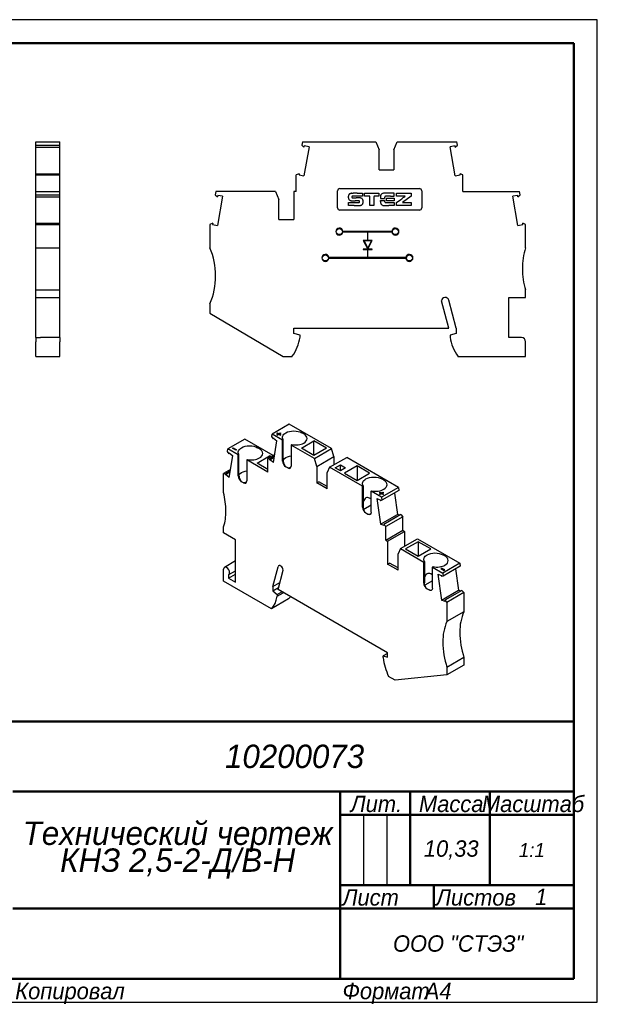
# Model space of a CAD drawing. Header units: millimetres. Extents: x -4 to 293, y -1 to 209.
# Tile 2 of 2: x 170 to 293, y -1 to 209. Entities that reach past the tile are written whole.
import ezdxf

# ---------------------------------------------------------------- set-up
doc = ezdxf.new("R2010")
doc.units = ezdxf.units.MM

# ---------------------------------------------------------------- blocks, each defined once
blk = doc.blocks.new('_FR1Страница_1')
at = {"color": 7, "linetype": 'Continuous', "lineweight": 25}
for p, q in [((293.33, 209.29), (-3.67, 209.29)), ((293.33, -0.71), (293.33, 209.29)), ((243.33, 39.29), (243.33, 24.29)), ((248.33, 39.29), (248.33, 24.29)), ((238.33, 19.29), (288.33, 19.29)), ((258.33, 19.29), (258.33, 19.29)), ((-3.67, -0.71), (293.33, -0.71))]:
    blk.add_line(p, q, dxfattribs=at)
at = {"color": 7, "linetype": 'Continuous', "lineweight": 50}
for p, q in [((16.33, 204.29), (288.33, 204.29)), ((288.33, 204.29), (288.33, 4.29)), ((103.33, 59.29), (288.33, 59.29)), ((168.33, 44.29), (288.33, 44.29)), ((238.33, 44.29), (238.33, 4.29)), ((253.33, 44.29), (253.33, 24.29)), ((270.33, 44.29), (270.33, 24.29)), ((238.33, 39.29), (288.33, 39.29)), ((238.33, 24.29), (288.33, 24.29)), ((258.33, 24.29), (258.33, 19.29)), ((168.33, 19.29), (288.33, 19.29)), ((288.33, 4.29), (16.33, 4.29))]:
    blk.add_line(p, q, dxfattribs=at)
at = {"color": 7}
for s, insert, char_height, width, attachment_point in [('\\pl0.5;{\\fT-FLEX Type A|b0|i1;\\l\\C250;10200073 \\P}', (228.33, 51.79), 5, 122.5, 5), ('\\pl0.5;{\\fT-FLEX Type A|b0|i1;\\l\\C250;Лит.\\P}', (245.83, 43.415), 3.5, 16.75, 2), ('\\pl0.5;{\\fT-FLEX Type A|b0|i1;\\l\\C250;Масса\\P}', (261.83, 43.415), 3.5, 18.75, 2), ('\\pl0.5;{\\fT-FLEX Type A|b0|i1;\\l\\C250;Масштаб\\P}', (279.33, 43.415), 3.5, 19.75, 2), ('\\pl0.5;{\\fT-FLEX Type A|b0|i1;\\l\\C250;10,33\\P}', (261.83, 31.79), 3.5, 18.75, 5), ('{\\fT-FLEX Type A|b0|i1;\\l\\C250;1:1\\P}', (279.33, 31.79), 3, 19.5, 5), ('\\pl0.5;{\\fT-FLEX Type A|b0|i1;\\l\\C250;\\H0.857143x;\\P}', (279.33, 31.79), 3.5, 19.75, 5), ('\\pl0.5;{\\fT-FLEX Type A|b0|i1;\\l\\C250;Лист\\P}', (238.33, 23.415), 3.5, 11.75, 1), ('\\pl0.5;{\\fT-FLEX Type A|b0|i1;\\l\\C250;\\H0.857143x;\\P}', (253.33, 23.415), 3.5, 11.75, 2), ('\\pl0.5;{\\fT-FLEX Type A|b0|i1;\\l\\C250;Листов\\P}', (258.33, 23.415), 3.5, 17.75, 1), ('{\\fT-FLEX Type A|b0|i1;\\l\\C250;1\\P}', (281.33, 21.79), 3.5, 15.75, 5), ('\\pl0.5;{\\fT-FLEX Type A|b0|i1;\\l\\C250;\\H0.857143x;\\P}', (281.33, 23.415), 3.5, 15.75, 2), ('{\\fT-FLEX Type A|b0|i1;\\l\\C250;\\P}', (253.33, 21.79), 3.5, 11.75, 5), ('{\\fT-FLEX Type A|b0|i1;\\l\\C250;}', (203.33, 19.29), 3, 71.5, 5), ('\\pl0.5;{\\fT-FLEX Type A|b0|i1;\\l\\C250;ООО "СТЭЗ"\\P}', (263.33, 11.79), 3.5, 51.75, 5), ('\\pl0.5;{\\fT-FLEX Type A|b0|i1;\\l\\C250;Копировал\\P}', (168.33, 3.415), 3.5, 23.566, 1), ('\\pl0.5;{\\fT-FLEX Type A|b0|i1;\\l\\C250;\\P}', (190.146, 3.415), 3.5, 40.967, 1), ('\\pl0.5;{\\fT-FLEX Type A|b0|i1;\\l\\C250;Формат\\P}', (238.33, 3.415), 3.5, 18.675, 1), ('\\pl0.5;{\\fT-FLEX Type A|b0|i1;\\l\\C250;\\P}', (255.255, 3.415), 3.5, 9.825, 1), ('{\\fT-FLEX Type A|b0|i1;\\l\\C250;A4\\P}', (259.293, 3.415), 3.5, 9.825, 2)]:
    blk.add_mtext(s, dxfattribs=dict(at, insert=insert, char_height=char_height, width=width, attachment_point=attachment_point))
at = {"color": 7, "insert": (203.33, 31.79), "char_height": 5, "width": 72.5, "attachment_point": 5, "line_spacing_factor": 0.69}
blk.add_mtext('\\pl0.5;{\\fT-FLEX Type A|b0|i1;\\l\\C250;Технический чертеж КНЗ 2,5-2-Д/В-Н\\P}', dxfattribs=at)
blk = doc.blocks.new('Страница_1')
at = {"color": 7, "linetype": 'Continuous', "lineweight": 30}
for p, q in [((173.236, 183.18), (178.386, 183.18)), ((173.236, 182.453), (173.236, 183.18)), ((178.386, 182.453), (178.386, 183.18)), ((230.243, 183.18), (230.114, 182.453)), ((230.243, 183.18), (245.928, 183.18)), ((245.928, 183.18), (246.647, 181.48)), ((249.797, 181.48), (250.515, 183.18)), ((250.515, 183.18), (263.301, 183.18)), ((263.429, 182.453), (263.301, 183.18)), ((173.236, 182.453), (178.386, 182.453)), ((173.236, 182.059), (173.236, 182.453)), ((173.236, 182.059), (178.386, 182.059)), ((173.236, 176.371), (173.236, 182.055)), ((178.386, 182.059), (178.386, 182.453)), ((178.386, 176.371), (178.386, 182.055)), ((230.114, 182.453), (230.583, 182.059)), ((230.631, 182.328), (230.583, 182.059)), ((231.684, 182.142), (230.586, 175.913)), ((231.684, 182.142), (230.631, 182.328)), ((246.647, 177.18), (246.647, 181.48)), ((249.797, 181.48), (249.797, 177.18)), ((262.913, 182.328), (261.859, 182.142)), ((262.957, 175.913), (261.859, 182.142)), ((262.96, 182.059), (262.913, 182.328)), ((262.96, 182.059), (263.429, 182.453)), ((246.647, 177.18), (249.797, 177.18)), ((173.236, 176.137), (173.236, 176.367)), ((173.236, 176.367), (178.386, 176.367)), ((173.236, 172.58), (173.236, 176.137)), ((173.236, 176.137), (178.386, 176.137)), ((178.386, 176.137), (178.386, 176.367)), ((178.386, 172.58), (178.386, 176.137)), ((229.579, 176.367), (228.947, 176.137)), ((228.947, 172.58), (228.947, 176.137)), ((229.579, 176.367), (229.532, 176.099)), ((229.532, 176.099), (230.586, 175.913)), ((262.957, 175.913), (264.011, 176.099)), ((264.011, 176.099), (263.964, 176.367)), ((264.597, 176.137), (263.964, 176.367)), ((264.597, 172.58), (264.597, 176.137)), ((237.772, 169.078), (237.772, 172.68)), ((238.272, 173.18), (255.272, 173.18)), ((255.772, 172.68), (255.772, 169.078)), ((173.236, 171.853), (173.236, 172.58)), ((173.236, 172.58), (178.386, 172.58)), ((173.236, 171.853), (178.386, 171.853)), ((173.236, 171.459), (173.236, 171.853)), ((173.236, 171.459), (178.386, 171.459)), ((173.236, 165.771), (173.236, 171.455)), ((178.386, 171.853), (178.386, 172.58)), ((178.386, 171.459), (178.386, 171.853)), ((178.386, 165.771), (178.386, 171.455)), ((211.743, 172.58), (211.614, 171.853)), ((211.614, 171.853), (212.083, 171.459)), ((224.528, 172.58), (211.743, 172.58)), ((212.131, 171.728), (212.083, 171.459)), ((213.184, 171.542), (212.086, 165.313)), ((213.184, 171.542), (212.131, 171.728)), ((224.528, 172.58), (225.247, 170.88)), ((225.247, 166.58), (225.247, 170.88)), ((228.397, 172.58), (228.397, 166.58)), ((228.947, 172.58), (228.397, 172.58)), ((240.74, 172.177), (241.089, 172.178)), ((242.349, 170.585), (241.546, 170.588)), ((241.941, 172.179), (243.139, 172.18)), ((243.139, 171.573), (242.047, 171.571)), ((242.378, 170.57), (242.349, 170.585)), ((243.139, 172.18), (243.139, 171.573)), ((243.529, 172.18), (246.621, 172.18)), ((243.529, 171.573), (243.529, 172.18)), ((244.008, 171.573), (243.529, 171.573)), ((245.549, 170.506), (245.549, 169.578)), ((246.621, 171.574), (246.139, 171.571)), ((246.621, 172.18), (246.621, 171.574)), ((246.951, 171.321), (246.948, 171.085)), ((246.948, 171.085), (247.08, 171.081)), ((246.951, 170.438), (246.948, 170.662)), ((246.948, 170.662), (247.809, 170.662)), ((247.51, 171.077), (247.809, 171.077)), ((247.809, 171.077), (247.812, 171.153)), ((247.809, 170.662), (247.812, 170.602)), ((248.236, 170.594), (248.24, 170.79)), ((249.849, 170.594), (248.236, 170.594)), ((248.244, 171.152), (249.849, 171.152)), ((248.244, 171.069), (248.244, 171.152)), ((249.849, 172.18), (248.732, 172.179)), ((249.067, 171.573), (249.849, 171.573)), ((249.849, 171.573), (249.849, 172.18)), ((249.849, 171.152), (249.849, 170.594)), ((250.4, 171.573), (250.4, 172.18)), ((250.4, 172.18), (253.523, 172.18)), ((251.323, 171.573), (250.4, 171.573)), ((250.4, 170.195), (251.323, 170.879)), ((253.52, 171.564), (251.674, 170.194)), ((252.245, 171.57), (251.975, 171.572)), ((251.975, 171.364), (252.245, 171.565)), ((253.523, 172.18), (253.52, 171.564)), ((264.597, 172.58), (276.701, 172.58)), ((276.313, 171.728), (275.259, 171.542)), ((276.357, 165.313), (275.259, 171.542)), ((276.36, 171.459), (276.313, 171.728)), ((276.36, 171.459), (276.829, 171.853)), ((276.829, 171.853), (276.701, 172.58)), ((255.272, 168.578), (238.272, 168.578)), ((240.109, 170.191), (242.342, 170.194)), ((240.109, 169.578), (240.109, 170.191)), ((241.294, 169.578), (240.109, 169.578)), ((242.342, 170.194), (242.378, 170.212)), ((244.681, 169.578), (244.681, 170.465)), ((245.549, 169.578), (244.681, 169.578)), ((249.849, 169.578), (248.765, 169.578)), ((248.995, 170.193), (249.849, 170.191)), ((249.849, 170.191), (249.849, 169.578)), ((250.4, 169.578), (250.4, 170.195)), ((253.523, 169.578), (250.4, 169.578)), ((251.674, 170.194), (253.523, 170.191)), ((253.523, 170.191), (253.523, 169.578)), ((225.247, 166.58), (228.397, 166.58)), ((173.236, 165.537), (173.236, 165.767)), ((173.236, 165.767), (178.386, 165.767)), ((173.236, 165.537), (178.386, 165.537)), ((173.236, 160.53), (173.236, 165.537)), ((178.386, 165.537), (178.386, 165.767)), ((178.386, 160.53), (178.386, 165.537)), ((211.079, 165.767), (210.447, 165.537)), ((210.447, 165.537), (210.447, 160.53)), ((211.079, 165.767), (211.032, 165.499)), ((211.032, 165.499), (212.086, 165.313)), ((276.357, 165.313), (277.411, 165.499)), ((277.997, 165.537), (277.364, 165.767)), ((277.411, 165.499), (277.364, 165.767)), ((277.997, 160.53), (277.997, 165.537)), ((249.403, 164.05), (238.9, 164.05)), ((238.9, 163.95), (244.172, 163.95)), ((244.172, 162.125), (243.284, 162.125)), ((243.284, 162.125), (244.149, 160.395)), ((244.172, 163.95), (244.172, 162.125)), ((244.272, 162.125), (244.272, 163.95)), ((244.272, 163.95), (249.403, 163.95)), ((245.159, 162.125), (244.272, 162.125)), ((244.294, 160.395), (245.159, 162.125)), ((173.236, 160.53), (178.386, 160.53)), ((173.236, 156.03), (173.236, 160.53)), ((178.386, 156.03), (178.386, 160.53)), ((244.06, 160.25), (243.284, 160.25)), ((243.284, 160.25), (243.284, 160.15)), ((243.284, 160.15), (244.172, 160.15)), ((243.446, 162.025), (244.222, 160.474)), ((244.997, 162.025), (243.446, 162.025)), ((244.172, 160.15), (244.172, 158.425)), ((244.222, 160.474), (244.997, 162.025)), ((244.272, 158.425), (244.272, 160.15)), ((244.272, 160.15), (245.159, 160.15)), ((245.159, 160.25), (244.383, 160.25)), ((245.159, 160.15), (245.159, 160.25)), ((244.172, 158.425), (235.9, 158.425)), ((235.9, 158.325), (252.403, 158.325)), ((252.403, 158.425), (244.272, 158.425)), ((173.236, 151.53), (173.236, 156.03)), ((178.386, 151.53), (178.386, 156.03)), ((173.236, 149.93), (173.236, 151.53)), ((173.236, 151.53), (178.386, 151.53)), ((173.236, 149.93), (178.386, 149.93)), ((173.236, 141.33), (173.236, 149.93)), ((178.386, 149.93), (178.386, 151.53)), ((178.386, 141.334), (178.386, 149.93)), ((274.397, 141.33), (274.397, 149.93)), ((274.397, 149.93), (277.997, 149.93)), ((277.997, 149.93), (277.997, 151.53)), ((210.447, 148.53), (210.447, 146.53)), ((261.547, 143.33), (259.969, 149.218)), ((263.147, 143.33), (261.537, 149.337)), ((210.447, 146.53), (226.103, 137.33)), ((228.447, 143.33), (261.547, 143.33)), ((228.447, 142.23), (228.447, 143.33)), ((263.147, 143.33), (263.147, 142.23)), ((173.236, 141.33), (174.236, 141.33)), ((173.236, 141.33), (173.236, 140.43)), ((178.386, 141.33), (174.238, 141.33)), ((178.386, 141.33), (178.386, 140.43)), ((229.747, 141.882), (228.447, 142.23)), ((229.747, 141.43), (229.747, 141.882)), ((263.147, 142.23), (261.847, 141.882)), ((261.847, 141.882), (261.847, 141.43)), ((277.097, 141.33), (274.397, 141.33)), ((173.236, 137.33), (173.236, 140.43)), ((178.386, 137.33), (178.386, 140.43)), ((277.997, 137.33), (277.997, 140.43)), ((173.236, 137.33), (178.386, 137.33)), ((226.103, 137.33), (228.088, 137.33)), ((263.506, 137.33), (277.997, 137.33)), ((227.441, 122.819), (223.8, 120.716)), ((236.482, 117.599), (227.441, 122.819)), ((223.709, 120.175), (223.8, 120.716)), ((224.041, 119.662), (223.709, 120.175)), ((226.012, 119.439), (223.8, 120.716)), ((224.79, 120.88), (224.931, 120.961)), ((225.073, 120.716), (224.79, 120.88)), ((224.79, 120.553), (225.073, 120.716)), ((224.931, 120.471), (224.79, 120.553)), ((224.86, 120.839), (224.931, 120.88)), ((224.86, 120.512), (225.073, 120.635)), ((224.931, 120.961), (225.214, 120.798)), ((224.931, 120.88), (224.931, 120.961)), ((224.931, 120.88), (225.214, 120.716)), ((225.214, 120.635), (224.931, 120.471)), ((225.073, 120.635), (225.073, 120.716)), ((225.214, 120.798), (225.497, 120.961)), ((225.214, 120.716), (225.497, 120.88)), ((225.214, 120.716), (225.214, 120.798)), ((225.497, 120.471), (225.214, 120.635)), ((225.638, 120.88), (225.355, 120.716)), ((225.355, 120.716), (225.638, 120.553)), ((225.355, 120.635), (225.355, 120.716)), ((225.355, 120.635), (225.568, 120.512)), ((225.497, 120.961), (225.638, 120.88)), ((225.497, 120.88), (225.497, 120.961)), ((225.497, 120.88), (225.568, 120.839)), ((225.638, 120.553), (225.497, 120.471)), ((230.538, 120.745), (230.113, 120.99)), ((217.966, 119.634), (214.325, 117.532)), ((224.01, 116.145), (217.966, 119.634)), ((224.041, 119.662), (224.074, 119.862)), ((224.207, 119.758), (224.041, 119.662)), ((224.042, 114.642), (224.819, 119.28)), ((224.074, 119.862), (224.819, 119.28)), ((226.167, 119.528), (226.012, 119.439)), ((226.012, 114.948), (226.012, 119.439)), ((226.167, 115.037), (226.167, 119.528)), ((227.851, 118.377), (228.005, 118.467)), ((227.851, 118.377), (227.851, 113.887)), ((232.84, 115.497), (227.851, 118.377)), ((230.025, 117.694), (232.712, 119.245)), ((235.399, 117.694), (232.712, 119.245)), ((232.712, 116.142), (232.712, 119.245)), ((214.234, 116.99), (214.325, 117.532)), ((214.565, 116.478), (214.234, 116.99)), ((216.537, 116.255), (214.325, 117.532)), ((214.565, 116.478), (214.599, 116.677)), ((214.732, 116.574), (214.565, 116.478)), ((214.567, 111.458), (215.344, 116.096)), ((214.599, 116.677), (215.344, 116.096)), ((215.314, 117.695), (215.456, 117.777)), ((216.022, 117.287), (215.314, 117.695)), ((215.385, 117.654), (215.456, 117.695)), ((215.456, 117.695), (215.456, 117.777)), ((215.456, 117.777), (216.163, 117.369)), ((215.456, 117.695), (216.092, 117.328)), ((216.163, 117.369), (216.022, 117.287)), ((216.691, 116.344), (216.537, 116.255)), ((216.537, 111.764), (216.537, 116.255)), ((216.691, 111.853), (216.691, 116.344)), ((220.55, 114.509), (223.237, 116.061)), ((221.063, 117.561), (220.638, 117.806)), ((224.324, 116.326), (222.883, 115.494)), ((223.551, 115.879), (223.237, 116.061)), ((223.237, 115.698), (223.237, 116.061)), ((223.297, 115.224), (224.23, 115.763)), ((224.264, 115.962), (223.331, 115.424)), ((232.712, 116.142), (230.025, 117.694)), ((235.399, 117.694), (232.712, 116.142)), ((232.84, 115.497), (236.482, 117.599)), ((233.349, 113.815), (236.99, 115.918)), ((236.99, 115.918), (236.482, 117.599)), ((236.99, 115.918), (236.99, 114.147)), ((218.376, 115.193), (218.53, 115.282)), ((218.376, 115.193), (218.376, 110.702)), ((222.883, 112.59), (218.376, 115.193)), ((222.883, 113.162), (220.55, 114.509)), ((222.883, 115.494), (223.331, 115.424)), ((222.883, 112.59), (222.883, 115.494)), ((223.297, 115.224), (223.331, 115.424)), ((224.042, 114.642), (223.297, 115.224)), ((227.144, 113.478), (226.719, 113.723)), ((233.349, 113.815), (232.84, 115.497)), ((233.349, 113.815), (233.349, 110.304)), ((236.084, 113.624), (239.726, 115.726)), ((237.234, 113.489), (238.369, 114.144)), ((238.369, 114.144), (239.504, 113.489)), ((238.369, 112.833), (238.369, 114.144)), ((241.94, 113.917), (239.253, 112.366)), ((250.817, 109.323), (239.726, 115.726)), ((244.627, 112.366), (241.94, 113.917)), ((241.94, 113.917), (241.94, 110.818)), ((214.849, 113.142), (213.408, 112.31)), ((213.408, 112.31), (213.856, 112.24)), ((213.408, 108.222), (213.408, 112.31)), ((213.822, 112.04), (214.755, 112.578)), ((213.822, 112.04), (213.856, 112.24)), ((214.567, 111.458), (213.822, 112.04)), ((214.788, 112.778), (213.856, 112.24)), ((236.084, 113.624), (235.576, 112.529)), ((235.576, 109.018), (235.576, 112.529)), ((243.124, 109.559), (236.084, 113.624)), ((238.369, 112.833), (237.234, 113.489)), ((239.504, 113.489), (238.369, 112.833)), ((239.253, 112.366), (241.94, 110.815)), ((241.94, 110.815), (244.627, 112.366)), ((217.668, 110.294), (217.244, 110.539)), ((233.349, 110.304), (233.755, 110.539)), ((235.576, 109.018), (233.349, 110.304)), ((235.576, 109.488), (233.755, 110.539)), ((243.279, 109.648), (243.124, 109.559)), ((243.124, 105.069), (243.124, 109.559)), ((243.279, 109.648), (243.279, 105.158)), ((247.65, 110.866), (247.225, 111.111)), ((244.963, 108.498), (245.117, 108.587)), ((244.963, 104.007), (244.963, 108.498)), ((247.175, 107.22), (244.963, 108.498)), ((246.751, 108.2), (246.892, 108.282)), ((247.034, 108.037), (246.751, 108.2)), ((246.751, 107.874), (247.034, 108.037)), ((246.892, 107.792), (246.751, 107.874)), ((246.822, 108.159), (246.892, 108.2)), ((246.822, 107.833), (247.034, 107.955)), ((246.892, 108.282), (247.175, 108.119)), ((246.892, 108.2), (246.892, 108.282)), ((246.892, 108.2), (247.175, 108.037)), ((247.175, 107.955), (246.892, 107.792)), ((247.034, 107.955), (247.034, 108.037)), ((250.817, 109.323), (247.175, 107.22)), ((247.175, 108.119), (247.458, 108.282)), ((247.175, 108.037), (247.458, 108.2)), ((247.175, 108.037), (247.175, 108.119)), ((247.458, 107.792), (247.175, 107.955)), ((250.908, 108.677), (247.266, 106.574)), ((247.6, 108.2), (247.317, 108.037)), ((247.317, 108.037), (247.6, 107.874)), ((247.317, 107.955), (247.317, 108.037)), ((247.317, 107.955), (247.529, 107.833)), ((247.458, 108.282), (247.6, 108.2)), ((247.458, 108.2), (247.458, 108.282)), ((247.458, 108.2), (247.529, 108.159)), ((247.6, 107.874), (247.458, 107.792)), ((249.931, 108.113), (250.574, 103.529)), ((250.817, 109.323), (250.908, 108.677)), ((244.963, 105.521), (243.361, 104.596)), ((246.156, 106.961), (246.933, 101.427)), ((246.156, 106.961), (246.901, 106.683)), ((246.901, 106.683), (246.934, 106.444)), ((247.266, 106.574), (246.934, 106.444)), ((247.175, 107.22), (247.266, 106.574)), ((243.831, 103.844), (244.256, 103.599)), ((246.933, 101.427), (250.574, 103.529)), ((251.286, 103.489), (247.644, 101.387)), ((251.048, 103.352), (250.574, 103.529)), ((251.286, 103.489), (251.733, 103.043)), ((247.678, 101.148), (246.933, 101.427)), ((247.644, 101.387), (248.092, 100.94)), ((247.644, 101.387), (247.678, 101.148)), ((251.733, 103.043), (248.092, 100.94)), ((251.733, 100.139), (251.733, 103.043)), ((213.408, 99.567), (213.408, 100.874)), ((215.954, 98.098), (213.408, 99.567)), ((248.092, 98.036), (248.092, 100.94)), ((248.092, 98.036), (251.733, 100.139)), ((248.481, 97.812), (252.122, 99.914)), ((251.733, 100.139), (252.122, 99.914)), ((252.122, 99.914), (252.122, 96.756)), ((215.954, 89.035), (215.954, 98.098)), ((248.092, 98.036), (248.481, 97.812)), ((248.481, 97.812), (248.481, 92.913)), ((251.216, 96.233), (254.858, 98.335)), ((255.021, 97.71), (252.334, 96.158)), ((254.858, 98.335), (263.898, 93.115)), ((257.708, 96.158), (255.021, 97.71)), ((255.021, 97.71), (255.021, 94.607)), ((251.216, 96.233), (250.708, 95.138)), ((250.708, 91.627), (250.708, 95.138)), ((251.216, 96.233), (256.206, 93.352)), ((252.334, 96.158), (255.021, 94.607)), ((255.021, 94.607), (257.708, 96.158)), ((260.731, 94.658), (260.307, 94.903)), ((215.954, 93.585), (213.594, 92.223)), ((248.481, 92.913), (248.887, 93.148)), ((250.708, 91.627), (248.481, 92.913)), ((250.708, 92.096), (248.887, 93.148)), ((256.36, 93.441), (256.206, 93.352)), ((256.206, 88.861), (256.206, 93.352)), ((256.36, 93.441), (256.36, 88.95)), ((263.898, 93.115), (260.257, 91.013)), ((263.898, 93.115), (263.989, 92.469)), ((213.408, 89.28), (213.408, 91.811)), ((214.469, 89.892), (215.954, 90.749)), ((214.469, 90.651), (214.469, 89.892)), ((214.494, 90.664), (215.954, 91.506)), ((223.909, 88.116), (225.047, 92.364)), ((225.04, 87.463), (226.155, 91.626)), ((258.044, 92.29), (258.199, 92.379)), ((258.044, 92.29), (260.257, 91.013)), ((258.044, 87.8), (258.044, 92.29)), ((259.237, 90.754), (259.982, 90.475)), ((259.237, 90.754), (260.014, 85.219)), ((259.974, 92.074), (259.832, 91.993)), ((259.832, 91.993), (260.54, 91.584)), ((259.974, 91.993), (259.903, 91.952)), ((259.974, 91.993), (259.974, 92.074)), ((260.681, 91.666), (259.974, 92.074)), ((260.61, 91.625), (259.974, 91.993)), ((260.257, 91.013), (260.347, 90.367)), ((263.989, 92.469), (260.347, 90.367)), ((260.54, 91.584), (260.681, 91.666)), ((263.012, 91.905), (263.656, 87.322)), ((223.655, 83.364), (213.408, 89.28)), ((214.469, 89.892), (215.954, 89.035)), ((223.909, 88.116), (225.454, 89.008)), ((258.044, 89.314), (256.442, 88.389)), ((259.982, 90.475), (260.016, 90.237)), ((260.347, 90.367), (260.016, 90.237)), ((223.909, 88.116), (223.909, 87.218)), ((223.909, 87.218), (225.169, 87.946)), ((223.909, 87.218), (224.828, 86.403)), ((224.828, 86.403), (225.852, 86.994)), ((224.828, 86.034), (226.171, 86.81)), ((224.828, 86.403), (224.828, 86.034)), ((248.445, 73.95), (225.04, 87.463)), ((256.913, 87.636), (257.337, 87.391)), ((260.014, 85.219), (263.656, 87.322)), ((264.367, 87.282), (260.726, 85.179)), ((264.815, 86.835), (261.173, 84.733)), ((264.13, 87.145), (263.656, 87.322)), ((264.367, 87.282), (264.815, 86.835)), ((264.815, 86.835), (264.815, 82.748)), ((227.296, 85.466), (223.655, 83.364)), ((260.759, 84.941), (260.014, 85.219)), ((260.726, 85.179), (261.173, 84.733)), ((260.726, 85.179), (260.759, 84.941)), ((261.173, 84.733), (261.173, 80.645)), ((264.815, 82.748), (261.173, 80.645)), ((248.445, 73.829), (247.526, 73.298)), ((248.445, 73.052), (248.445, 73.95)), ((247.526, 72.929), (247.526, 73.298)), ((247.526, 73.298), (248.445, 73.052)), ((264.815, 72.95), (261.173, 70.847)), ((264.815, 72.95), (264.815, 71.317)), ((264.815, 71.317), (261.173, 69.214)), ((261.173, 70.847), (261.173, 69.214)), ((250.103, 68.094), (248.699, 68.904)), ((261.173, 69.214), (250.103, 68.094))]:
    blk.add_line(p, q, dxfattribs=at)
at = {"color": 7, "lineweight": 30, "flags": 128}
for points in [[(226.167, 119.528), (226.071, 119.717), (226.022, 119.913), (226.023, 120.11), (226.072, 120.306), (226.168, 120.495), (226.31, 120.675), (226.495, 120.841), (226.719, 120.99)], [(226.719, 120.99), (227.083, 121.163), (227.498, 121.291), (227.948, 121.369), (228.416, 121.396), (228.885, 121.369), (229.335, 121.291), (229.75, 121.163), (230.113, 120.99)], [(230.538, 118.786), (230.836, 118.996), (231.058, 119.235), (231.195, 119.495), (231.241, 119.765), (231.195, 120.036), (231.058, 120.296), (230.836, 120.535), (230.538, 120.745)], [(217.244, 117.806), (217.608, 117.978), (218.023, 118.106), (218.473, 118.185), (218.941, 118.212), (219.409, 118.185), (219.86, 118.106), (220.275, 117.978), (220.638, 117.806)], [(228.005, 118.467), (228.333, 118.411), (228.672, 118.383), (229.014, 118.383), (229.352, 118.412), (229.681, 118.467), (229.992, 118.55), (230.279, 118.656), (230.538, 118.786)], [(216.691, 116.344), (216.595, 116.533), (216.547, 116.729), (216.547, 116.926), (216.596, 117.122), (216.693, 117.311), (216.835, 117.491), (217.02, 117.657), (217.244, 117.806)], [(221.063, 115.601), (221.361, 115.811), (221.583, 116.051), (221.719, 116.311), (221.765, 116.581), (221.719, 116.851), (221.583, 117.111), (221.361, 117.351), (221.063, 117.561)], [(226.719, 115.683), (227.083, 115.855), (227.498, 115.983), (227.851, 116.045)], [(218.53, 115.282), (218.858, 115.227), (219.197, 115.199), (219.539, 115.199), (219.877, 115.227), (220.205, 115.283), (220.516, 115.365), (220.804, 115.472), (221.063, 115.601)], [(226.012, 114.948), (226.066, 114.605), (226.219, 114.251), (226.449, 113.942), (226.719, 113.723)], [(226.167, 115.172), (226.199, 115.233), (226.421, 115.473), (226.719, 115.683)], [(226.167, 115.037), (226.174, 114.865), (226.197, 114.677), (226.295, 114.295), (226.469, 113.957), (226.586, 113.823), (226.719, 113.723)], [(227.144, 113.478), (227.414, 113.384), (227.644, 113.429), (227.797, 113.605), (227.851, 113.887)], [(216.537, 111.764), (216.591, 111.42), (216.744, 111.067), (216.974, 110.757), (217.244, 110.539)], [(216.691, 111.987), (216.724, 112.049), (216.946, 112.289), (217.244, 112.499)], [(216.691, 111.853), (216.699, 111.68), (216.722, 111.493), (216.819, 111.111), (216.994, 110.772), (217.11, 110.639), (217.244, 110.539)], [(217.244, 112.499), (217.608, 112.671), (218.023, 112.799), (218.376, 112.861)], [(227.232, 113.471), (227.175, 113.465)], [(217.291, 110.512), (217.261, 110.533), (217.05, 110.717)], [(218.075, 110.357), (217.908, 110.293), (217.755, 110.287), (217.628, 110.317)], [(217.668, 110.294), (217.939, 110.2), (218.168, 110.245), (218.322, 110.421), (218.376, 110.702)], [(218.359, 110.616), (218.242, 110.485), (218.075, 110.357)], [(243.279, 109.648), (243.183, 109.838), (243.134, 110.033), (243.135, 110.231), (243.184, 110.426), (243.28, 110.616), (243.422, 110.795), (243.607, 110.961), (243.831, 111.111)], [(243.831, 111.111), (244.195, 111.283), (244.61, 111.411), (245.06, 111.49), (245.528, 111.516), (245.997, 111.49), (246.447, 111.411), (246.862, 111.283), (247.225, 111.111)], [(247.65, 108.906), (247.948, 109.116), (248.17, 109.356), (248.307, 109.616), (248.353, 109.886), (248.307, 110.156), (248.17, 110.416), (247.948, 110.656), (247.65, 110.866)], [(245.117, 108.587), (245.445, 108.532), (245.784, 108.504), (246.126, 108.504), (246.464, 108.532), (246.793, 108.588), (247.104, 108.67), (247.391, 108.777), (247.65, 108.906)], [(243.831, 107.05), (243.675, 106.931), (243.534, 106.761), (243.411, 106.541), (243.309, 106.273), (243.279, 106.147)], [(244.963, 106.798), (244.919, 106.837), (244.616, 107.028), (244.399, 107.111), (244.194, 107.142), (244.004, 107.121), (243.831, 107.05)], [(243.124, 105.069), (243.178, 104.725), (243.331, 104.372), (243.561, 104.062), (243.831, 103.844)], [(243.831, 103.844), (243.698, 103.944), (243.581, 104.077), (243.407, 104.415), (243.309, 104.798), (243.286, 104.985), (243.279, 105.158)], [(243.652, 103.995), (243.634, 104.028), (243.407, 104.472)], [(244.963, 104.007), (244.909, 103.726), (244.756, 103.549), (244.526, 103.505), (244.256, 103.599)], [(256.36, 93.441), (256.264, 93.63), (256.216, 93.826), (256.216, 94.023), (256.265, 94.219), (256.362, 94.408), (256.504, 94.588), (256.689, 94.754), (256.913, 94.903)], [(256.913, 94.903), (257.277, 95.075), (257.691, 95.203), (258.142, 95.282), (258.61, 95.309), (259.078, 95.282), (259.528, 95.203), (259.943, 95.075), (260.307, 94.903)], [(258.199, 92.379), (258.527, 92.324), (258.865, 92.296), (259.207, 92.296), (259.546, 92.325), (259.874, 92.38), (260.185, 92.462), (260.473, 92.569), (260.731, 92.699)], [(260.731, 92.699), (261.03, 92.909), (261.251, 93.148), (261.388, 93.408), (261.434, 93.678), (261.388, 93.949), (261.251, 94.209), (261.03, 94.448), (260.731, 94.658)], [(214.681, 91.076), (214.632, 91.385), (214.494, 91.703), (214.288, 91.982), (214.044, 92.178), (213.801, 92.263), (213.594, 92.223), (213.457, 92.064), (213.408, 91.811)], [(214.469, 90.651), (214.558, 90.713), (214.625, 90.808), (214.667, 90.931), (214.681, 91.076)], [(226.155, 91.626), (226.101, 91.873), (225.986, 92.122), (225.825, 92.341), (225.636, 92.506), (225.442, 92.596), (225.266, 92.601), (225.129, 92.52), (225.047, 92.364)], [(256.913, 90.843), (256.756, 90.723), (256.615, 90.553), (256.492, 90.333), (256.39, 90.066), (256.36, 89.94)], [(258.044, 90.591), (258.001, 90.629), (257.697, 90.82), (257.48, 90.904), (257.275, 90.934), (257.085, 90.913), (256.913, 90.843)], [(256.206, 88.861), (256.26, 88.518), (256.413, 88.164), (256.642, 87.855), (256.913, 87.636)], [(256.913, 87.636), (256.779, 87.736), (256.662, 87.87), (256.488, 88.208), (256.391, 88.59), (256.368, 88.778), (256.36, 88.95)], [(256.734, 87.788), (256.715, 87.821), (256.489, 88.264)], [(258.044, 87.8), (257.99, 87.518), (257.837, 87.342), (257.608, 87.297), (257.337, 87.391)], [(223.655, 83.364), (224.074, 83.893), (224.412, 84.52), (224.665, 85.237), (224.828, 86.034)], [(227.296, 85.466), (227.674, 85.942)]]:
    blk.add_lwpolyline(points, dxfattribs=at)
at = {"color": 7, "linetype": 'Continuous', "lineweight": 30}
for centre in [(238.152, 164), (250.152, 164), (235.152, 158.375), (253.152, 158.375)]:
    blk.add_circle(centre, 0.65, dxfattribs=at)
for centre, radius, start, end in [((238.272, 172.68), 0.5, 90, 179.99944), ((255.272, 172.68), 0.5, 359.99944, 90), ((242.267, 171.393), 2.199, 177.35763, 180.37741), ((242.266, 171.393), 2.198, 180.37743, 183.39537), ((240.813, 171.46), 0.743, 170.5774, 177.35764), ((240.802, 171.306), 0.731, 183.39545, 190.25514), ((241.04, 171.423), 0.973, 158.55948, 170.57736), ((241.005, 171.343), 0.937, 190.25512, 203.09701), ((240.698, 171.557), 0.605, 141.41013, 158.55945), ((240.688, 171.208), 0.593, 203.09691, 221.19651), ((240.658, 171.589), 0.555, 123.38228, 141.41013), ((240.66, 171.183), 0.555, 221.19645, 239.99623), ((240.745, 171.457), 0.712, 108.43356, 123.38233), ((240.754, 171.346), 0.743, 239.99625, 255.09564), ((240.686, 171.635), 0.525, 103.77128, 108.4336), ((241.021, 170.265), 1.935, 102.00457, 103.77131), ((240.812, 171.564), 0.968, 255.09571, 261.53475), ((241.021, 170.265), 1.935, 100.2236, 102.00454), ((240.821, 171.624), 1.03, 261.53483, 267.68372), ((240.786, 171.57), 0.61, 96.01097, 100.22357), ((240.74, 172.005), 0.172, 90.16124, 96.01101), ((240.997, 175.978), 5.387, 267.68376, 269.64369), ((241.486, 171.386), 0.655, 175.19487, 179.91354), ((242.721, 171.384), 1.89, 179.91354, 181.23133), ((240.981, 171.347), 0.15, 181.23129, 189.64769), ((240.969, 171.43), 0.136, 160.05919, 175.19486), ((240.909, 171.335), 0.0769, 189.6477, 202.84961), ((241.036, 171.388), 0.214, 202.84965, 208.9999), ((240.93, 171.443), 0.0954, 141.09954, 160.05912), ((241.018, 171.378), 0.194, 208.99997, 217.32574), ((241.019, 171.372), 0.209, 130.56225, 141.09954), ((240.96, 171.334), 0.121, 217.32578, 229.20058), ((240.963, 171.338), 0.126, 229.20059, 240.76657), ((240.955, 171.447), 0.111, 99.75672, 130.56228), ((241.014, 171.428), 0.23, 240.76653, 248.15902), ((240.963, 171.3), 0.0923, 248.15902, 268.2694), ((241.058, 170.849), 0.717, 91.99268, 99.75672), ((241.22, 179.818), 8.614, 268.2694, 269.05985), ((242.929, 486.688), 316.103, 269.64371, 269.74937), ((241.247, 165.421), 6.149, 90.15267, 91.99274), ((241.377, 189.386), 18.183, 269.0599, 269.7), ((242.005, -168.762), 340.941, 90.0881, 90.15387), ((243.442, -657.94), 829.512, 90.096367, 90.152746), ((243.633, 620.379), 449.182, 269.70006, 269.76263), ((242.48, -478.413), 650.592, 90.047461, 90.088027), ((240.225, -202.415), 373.619, 89.67053, 89.76266), ((242.345, 166.292), 4.906, 87.62955, 89.6706), ((242.313, 170.438), 0.147, 44.77004, 63.78151), ((242.318, 170.443), 0.141, 25.09613, 44.77001), ((242.273, 170.422), 0.19, 8.55994, 25.09608), ((242.512, 170.336), 0.858, 80.69979, 87.62955), ((242.51, 170.325), 0.87, 73.83907, 80.69968), ((242.538, 170.418), 0.773, 59.61604, 73.83896), ((242.639, 170.592), 0.571, 41.78196, 59.61597), ((242.622, 170.576), 0.595, 24.35958, 41.7819), ((242.349, 170.453), 0.894, 11.51838, 24.35957), ((242.2, 170.422), 1.047, 3.50215, 11.51846), ((241.763, 170.396), 1.484, 357.33113, 3.50222), ((243.998, 130.11), 41.463, 89.72516, 89.98711), ((244.078, 146.678), 24.895, 89.34124, 89.72512), ((243.97, 137.275), 34.298, 89.10864, 89.34126), ((244.496, 171.115), 0.454, 83.98633, 89.10864), ((244.487, 171.027), 0.543, 78.87722, 83.98624), ((244.566, 171.429), 0.133, 64.38323, 78.87713), ((244.592, 171.483), 0.0725, 43.48871, 64.38323), ((244.595, 171.486), 0.069, 21.80737, 43.48873), ((244.482, 171.441), 0.191, 3.17292, 21.80742), ((240.357, 171.212), 4.322, 1.23827, 3.17298), ((231.669, 171.024), 13.012, 0.12104, 1.2383), ((-33.417, 170.464), 278.098, 0.00031, 0.12109), ((311.647, 170.777), 66.098, 179.63319, 179.89034), ((452.699, 170.507), 207.15, 179.89027, 180.00005), ((419.273, 170.088), 173.726, 179.55463, 179.63324), ((245.715, 171.437), 0.163, 169.26162, 179.55463), ((245.805, 171.42), 0.254, 160.35591, 169.2616), ((245.647, 171.476), 0.0868, 140.50727, 160.35588), ((245.637, 171.485), 0.0735, 118.51386, 140.50727), ((245.674, 171.417), 0.151, 105.66397, 118.51384), ((245.657, 171.475), 0.0905, 91.3331, 105.66401), ((246.195, 148.391), 23.18, 91.04831, 91.33318), ((246.058, 155.852), 15.718, 90.49276, 91.0483), ((246.45, 110.252), 61.32, 90.29079, 90.4927), ((262.611, 171.114), 15.661, 178.66765, 179.24084), ((248.207, 171.449), 1.253, 175.02713, 178.66762), ((247.541, 171.507), 0.585, 168.99005, 175.02717), ((248.143, 171.39), 1.198, 165.46055, 168.99015), ((247.647, 171.518), 0.686, 148.60851, 165.46062), ((247.547, 171.579), 0.569, 129.21383, 148.60854), ((247.208, 175.205), 4.126, 268.21624, 269.18912), ((247.489, 195.042), 23.964, 269.18913, 269.45384), ((247.581, 171.538), 0.622, 110.7954, 129.21382), ((247.517, 197.961), 26.884, 269.45388, 269.72157), ((247.695, 171.237), 0.944, 97.31415, 110.7954), ((247.51, 196.588), 25.511, 269.72158, 270.00003), ((247.608, 171.915), 0.26, 90.32851, 97.31413), ((250.774, -380.297), 552.482, 90.29483, 90.32851), ((248.604, 171.116), 0.792, 170.37024, 177.33343), ((248.535, 170.64), 0.724, 183.05518, 188.97664), ((248.628, 170.655), 0.819, 188.97659, 194.37652), ((248.395, 171.152), 0.58, 161.57669, 170.37026), ((248.285, 171.188), 0.465, 151.77303, 161.57677), ((248.104, 171.285), 0.26, 136.5968, 151.77308), ((248.092, 171.297), 0.243, 121.51951, 136.59676), ((248.631, 36.305), 135.875, 90.13899, 90.29483), ((248.141, 171.218), 0.336, 109.68743, 121.51949), ((248.187, 171.088), 0.473, 99.88436, 109.68741), ((248.281, 170.55), 1.02, 94.36253, 99.88431), ((248.273, 170.649), 0.921, 90.57265, 94.36254), ((222.258, 171.333), 25.988, 358.80311, 358.9821), ((221.626, 171.344), 26.62, 358.98204, 359.15782), ((224.502, 171.302), 23.743, 359.15775, 359.33056), ((244.445, 171.069), 3.799, 359.33053, 359.99997), ((249.031, 94.863), 76.71, 90.41178, 90.57267), ((248.909, -78.411), 250.591, 90.04035, 90.1389), ((248.9, 113.084), 58.489, 90.15096, 90.41177), ((249.069, 48.895), 122.678, 90.00108, 90.15097), ((251.324, -15.92), 187.493, 89.89187, 90.00004), ((27.345, 472.989), 376.08, 306.55248, 306.61963), ((251.499, 76.923), 94.649, 89.71153, 89.8919), ((137.671, 324.542), 191.125, 306.6196, 306.73098), ((252.245, 171.568), 0.00182, 357.00361, 89.70571), ((252.242, 171.569), 0.00407, 306.73382, 357.0036), ((238.272, 169.078), 0.5, 179.99944, 270), ((241.292, 501.502), 331.925, 270.00022, 270.08799), ((241.633, 279.798), 110.22, 270.08801, 270.28763), ((241.258, 354.392), 184.815, 270.28765, 270.38139), ((242.301, 170.369), 0.176, 296.15337, 312.01178), ((242.337, 170.329), 0.121, 312.01184, 332.96932), ((242.304, 170.346), 0.158, 332.96929, 350.83997), ((242.045, 170.387), 0.42, 350.83995, 359.4399), ((242.045, 170.387), 0.421, 359.43985, 8.55996), ((242.484, 170.265), 0.684, 270.38133, 275.27021), ((242.438, 170.766), 1.187, 275.27014, 286.88093), ((242.592, 170.259), 0.657, 286.88089, 304.96204), ((242.645, 170.182), 0.564, 304.96199, 324.72483), ((242.536, 170.26), 0.698, 324.72475, 341.56592), ((242.421, 170.298), 0.819, 341.56592, 351.07294), ((241.816, 170.393), 1.432, 351.07299, 357.33112), ((262.385, 170.617), 15.435, 180.66522, 181.10044), ((249.58, 170.371), 2.628, 181.10047, 182.71298), ((248.134, 170.302), 1.18, 182.71308, 185.23995), ((247.408, 170.236), 0.451, 185.23994, 190.4202), ((247.823, 170.312), 0.873, 190.42019, 206.42958), ((247.538, 170.171), 0.555, 206.42961, 228.89751), ((247.562, 170.198), 0.592, 228.89758, 250.53351), ((247.721, 170.649), 1.07, 250.5335, 264.41782), ((247.676, 170.187), 0.605, 264.41778, 269.5843), ((248.797, 324.629), 155.052, 269.5843, 269.68697), ((248.543, 170.633), 0.73, 194.37649, 200.01692), ((248.161, 170.494), 0.324, 200.01693, 210.37194), ((248.035, 170.421), 0.178, 210.37198, 226.83105), ((248.094, 170.483), 0.265, 226.83111, 239.07959), ((248.459, 262.818), 93.24, 269.68697, 269.90332), ((248.136, 170.553), 0.345, 239.07963, 249.718), ((248.216, 170.77), 0.577, 249.71799, 256.96418), ((248.16, 170.526), 0.326, 256.96421, 267.07585), ((248.295, 173.183), 2.987, 267.07591, 269.0615), ((248.486, 184.795), 14.601, 269.0616, 269.81721), ((248.765, 444.104), 274.526, 269.90331, 270.00003), ((250.492, 814.026), 643.835, 269.817308, 269.866811), ((255.272, 169.078), 0.5, 270, 359.99944), ((238.152, 164), 0.75, 3.82255, 356.17745), ((250.152, 164), 0.75, 183.82255, 176.17745), ((196.699, 154.53), 15, 0, 23.57818), ((244.06, 160.35), 0.1, 270, 26.56505), ((244.383, 160.35), 0.1, 153.43495, 270), ((292.306, 156.03), 15, 162.5424, 180), ((235.152, 158.375), 0.75, 3.82255, 356.17745), ((253.152, 158.375), 0.75, 183.82255, 176.17745), ((292.306, 156.03), 15, 180, 197.4576), ((196.699, 154.53), 15, 336.42182, 360), ((260.764, 149.13), 0.8, 15, 173.72532), ((220.353, 142.846), 9.5, 324.50968, 351.4318), ((271.241, 142.846), 9.5, 188.5682, 215.49032), ((277.097, 140.43), 0.9, 0, 90), ((226.905, 114.534), 1.184, 303.00396, 321.6856), ((227.425, 113.972), 0.568, 240.31781, 295.51836), ((227.288, 113.973), 0.505, 263.65435, 301.33797), ((217.95, 110.788), 0.568, 240.31781, 295.51836), ((196.503, 104.126), 17.394, 0.45953, 13.61968), ((202.81, 104.131), 11.087, 342.91353, 0.69543), ((244.537, 104.093), 0.568, 240.31781, 295.51836), ((257.619, 87.885), 0.568, 240.31781, 295.51836), ((274.081, 78.594), 10.155, 155.85807, 181.32269), ((270.44, 76.492), 10.155, 155.85807, 181.32269), ((282.427, 78.61), 18.499, 180.77402, 197.81636), ((278.785, 76.507), 18.499, 180.77402, 197.81636), ((261.299, 74.76), 13.894, 187.57157, 204.9258)]:
    blk.add_arc(centre, radius, start, end, dxfattribs=at)
blk.add_blockref('_FR1Страница_1', (0, 0))

msp = doc.modelspace()

# ---------------------------------------------------------------- block references
msp.add_blockref('Страница_1', (0, 0))

doc.saveas('drawing.dxf')
